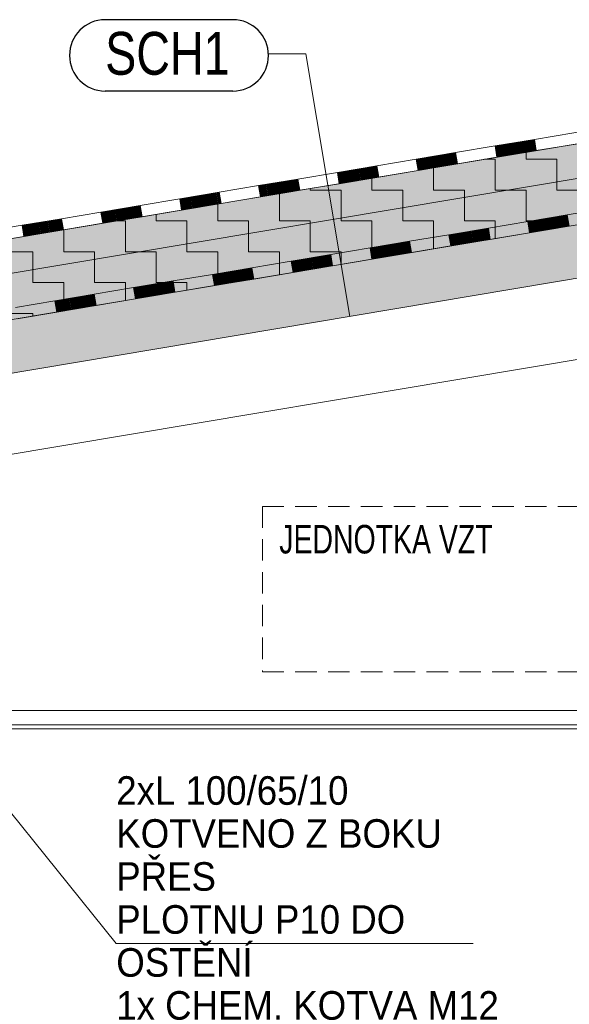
# Model space of a CAD drawing. Header units: millimetres. Extents: x 29003 to 60673, y -60985 to 17010.
# Tile 24 of 128: x 35918 to 37843, y -33525 to -30075. Entities that reach past the tile are written whole.
import ezdxf

# ---------------------------------------------------------------- set-up
doc = ezdxf.new("R2010")
doc.units = ezdxf.units.MM
doc.linetypes.add('JIS_02_1.2', pattern=[115, 75, -40])
for name, color, linetype, lineweight in [('XR$1$ŘEZY_1', 7, 'Continuous', 25), ('XR$2$ŘEZY - KOTY_ TEXTY_1', 7, 'Continuous', 25), ('XR$3$ŘEZY - FILING_1', 7, 'Continuous', 25)]:
    doc.layers.add(name, color=color, linetype=linetype, lineweight=lineweight)
doc.styles.add('ARIAL', font='ARIAL.TTF')
doc.styles.add('ARIALNARROW', font='ARIALN.TTF')
pattern_1 = [(0, (216, 216), (108, 108), [108, -108]), (90, (216, 216), (-108, 108), [108, -108])]

# ---------------------------------------------------------------- blocks, each defined once
blk = doc.blocks.new('VZOROVÁ ČÁRA_17')
at = {"layer": 'XR$1$ŘEZY_1', "color": 7, "linetype": 'Continuous', "lineweight": 13}
for p, q in [((37697.9, -30781.8), (37835.9, -30758.7)), ((37697.9, -30781.8), (37835.9, -30758.7)), ((37697.9, -30781.8), (37835.9, -30758.7)), ((37697.9, -30781.8), (37835.9, -30758.7)), ((37697.9, -30781.8), (37835.9, -30758.7)), ((37714.4, -30779), (37721, -30818.5)), ((37717.2, -30778.6), (37723.8, -30818)), ((37719.9, -30778.1), (37726.6, -30817.6)), ((37722.7, -30777.7), (37729.3, -30817.1)), ((37725.5, -30777.2), (37732.1, -30816.6)), ((37728.2, -30776.7), (37734.8, -30816.2)), ((37731, -30776.3), (37737.6, -30815.7)), ((37733.8, -30775.8), (37740.4, -30815.2)), ((37736.5, -30775.3), (37743.1, -30814.8)), ((37739.3, -30774.9), (37745.9, -30814.3)), ((37742, -30774.4), (37748.7, -30813.9)), ((37744.8, -30773.9), (37751.4, -30813.4)), ((37747.6, -30773.5), (37754.2, -30812.9)), ((37750.3, -30773), (37756.9, -30812.5)), ((37753.1, -30772.6), (37759.7, -30812)), ((37755.8, -30772.1), (37762.5, -30811.5)), ((37758.6, -30771.6), (37765.2, -30811.1)), ((37761.4, -30771.2), (37768, -30810.6)), ((37764.1, -30770.7), (37770.7, -30810.2)), ((37766.9, -30770.2), (37773.5, -30809.7)), ((37769.7, -30769.8), (37776.3, -30809.2)), ((37772.4, -30769.3), (37779, -30808.8)), ((37775.2, -30768.9), (37781.8, -30808.3)), ((37777.9, -30768.4), (37784.6, -30807.8)), ((37780.7, -30767.9), (37787.3, -30807.4)), ((37783.5, -30767.5), (37790.1, -30806.9)), ((37786.2, -30767), (37792.8, -30806.4)), ((37789, -30766.5), (37795.6, -30806)), ((37791.7, -30766.1), (37798.4, -30805.5)), ((37794.5, -30765.6), (37801.1, -30805.1)), ((37797.3, -30765.1), (37803.9, -30804.6)), ((37800, -30764.7), (37806.6, -30804.1)), ((37802.8, -30764.2), (37809.4, -30803.7)), ((37805.5, -30763.8), (37812.2, -30803.2)), ((37808.3, -30763.3), (37814.9, -30802.7)), ((37811.1, -30762.8), (37817.7, -30802.3)), ((37813.8, -30762.4), (37820.5, -30801.8)), ((37816.6, -30761.9), (37823.2, -30801.3)), ((37819.4, -30761.4), (37826, -30800.9)), ((37822.1, -30761), (37828.7, -30800.4)), ((37824.9, -30760.5), (37831.5, -30800)), ((37827.6, -30760), (37834.3, -30799.5)), ((37830.4, -30759.6), (37837, -30799)), ((37833.2, -30759.1), (37839.8, -30798.6)), ((37835.9, -30758.7), (37842.5, -30798.1)), ((37842.5, -30798.1), (37980.6, -30774.9)), ((37421.7, -30828.2), (37559.8, -30805)), ((37421.7, -30828.2), (37559.8, -30805)), ((37421.7, -30828.2), (37559.8, -30805)), ((37421.7, -30828.2), (37559.8, -30805)), ((37421.7, -30828.2), (37559.8, -30805)), ((37507.3, -30813.8), (37513.9, -30853.2)), ((37510.1, -30813.3), (37516.7, -30852.8)), ((37512.8, -30812.9), (37519.5, -30852.3)), ((37515.6, -30812.4), (37522.2, -30851.9)), ((37518.4, -30811.9), (37525, -30851.4)), ((37521.1, -30811.5), (37527.7, -30850.9)), ((37523.9, -30811), (37530.5, -30850.5)), ((37526.6, -30810.5), (37533.3, -30850)), ((37529.4, -30810.1), (37536, -30849.5)), ((37532.2, -30809.6), (37538.8, -30849.1)), ((37534.9, -30809.2), (37541.6, -30848.6)), ((37537.7, -30808.7), (37544.3, -30848.1)), ((37540.5, -30808.2), (37547.1, -30847.7)), ((37543.2, -30807.8), (37549.8, -30847.2)), ((37546, -30807.3), (37552.6, -30846.8)), ((37548.7, -30806.8), (37555.4, -30846.3)), ((37551.5, -30806.4), (37558.1, -30845.8)), ((37554.3, -30805.9), (37560.9, -30845.4)), ((37557, -30805.5), (37563.6, -30844.9)), ((37559.8, -30805), (37566.4, -30844.4)), ((37697.9, -30781.8), (37704.5, -30821.3)), ((37700.6, -30781.4), (37707.2, -30820.8)), ((37703.4, -30780.9), (37710, -30820.3)), ((37704.5, -30821.3), (37842.5, -30798.1)), ((37706.1, -30780.4), (37712.8, -30819.9)), ((37708.9, -30780), (37715.5, -30819.4)), ((37711.7, -30779.5), (37718.3, -30819)), ((37421.7, -30828.2), (37428.3, -30867.6)), ((37424.5, -30827.7), (37431.1, -30867.1)), ((37427.2, -30827.2), (37433.9, -30866.7)), ((37428.3, -30867.6), (37566.4, -30844.4)), ((37430, -30826.8), (37436.6, -30866.2)), ((37432.8, -30826.3), (37439.4, -30865.8)), ((37435.5, -30825.8), (37442.1, -30865.3)), ((37438.3, -30825.4), (37444.9, -30864.8)), ((37441, -30824.9), (37447.7, -30864.4)), ((37443.8, -30824.4), (37450.4, -30863.9)), ((37446.6, -30824), (37453.2, -30863.4)), ((37449.3, -30823.5), (37455.9, -30863)), ((37452.1, -30823.1), (37458.7, -30862.5)), ((37454.9, -30822.6), (37461.5, -30862)), ((37457.6, -30822.1), (37464.2, -30861.6)), ((37460.4, -30821.7), (37467, -30861.1)), ((37463.1, -30821.2), (37469.8, -30860.7)), ((37465.9, -30820.7), (37472.5, -30860.2)), ((37468.7, -30820.3), (37475.3, -30859.7)), ((37471.4, -30819.8), (37478, -30859.3)), ((37474.2, -30819.4), (37480.8, -30858.8)), ((37476.9, -30818.9), (37483.6, -30858.3)), ((37479.7, -30818.4), (37486.3, -30857.9)), ((37482.5, -30818), (37489.1, -30857.4)), ((37485.2, -30817.5), (37491.8, -30856.9)), ((37488, -30817), (37494.6, -30856.5)), ((37490.8, -30816.6), (37497.4, -30856)), ((37493.5, -30816.1), (37500.1, -30855.6)), ((37496.3, -30815.6), (37502.9, -30855.1)), ((37499, -30815.2), (37505.7, -30854.6)), ((37501.8, -30814.7), (37508.4, -30854.2)), ((37504.6, -30814.3), (37511.2, -30853.7)), ((37566.4, -30844.4), (37704.5, -30821.3)), ((37145.6, -30874.5), (37283.6, -30851.3)), ((37145.6, -30874.5), (37283.6, -30851.3)), ((37145.6, -30874.5), (37283.6, -30851.3)), ((37145.6, -30874.5), (37283.6, -30851.3)), ((37145.6, -30874.5), (37283.6, -30851.3)), ((37145.6, -30874.5), (37152.2, -30913.9)), ((37148.3, -30874), (37155, -30913.5)), ((37151.1, -30873.6), (37157.7, -30913)), ((37153.9, -30873.1), (37160.5, -30912.5)), ((37156.6, -30872.6), (37163.2, -30912.1)), ((37159.4, -30872.2), (37166, -30911.6)), ((37162.1, -30871.7), (37168.8, -30911.2)), ((37164.9, -30871.2), (37171.5, -30910.7)), ((37167.7, -30870.8), (37174.3, -30910.2)), ((37170.4, -30870.3), (37177, -30909.8)), ((37173.2, -30869.9), (37179.8, -30909.3)), ((37176, -30869.4), (37182.6, -30908.8)), ((37178.7, -30868.9), (37185.3, -30908.4)), ((37181.5, -30868.5), (37188.1, -30907.9)), ((37184.2, -30868), (37190.9, -30907.5)), ((37187, -30867.5), (37193.6, -30907)), ((37189.8, -30867.1), (37196.4, -30906.5)), ((37192.5, -30866.6), (37199.1, -30906.1)), ((37195.3, -30866.1), (37201.9, -30905.6)), ((37198, -30865.7), (37204.7, -30905.1)), ((37200.8, -30865.2), (37207.4, -30904.7)), ((37203.6, -30864.8), (37210.2, -30904.2)), ((37206.3, -30864.3), (37212.9, -30903.7)), ((37209.1, -30863.8), (37215.7, -30903.3)), ((37211.8, -30863.4), (37218.5, -30902.8)), ((37214.6, -30862.9), (37221.2, -30902.4)), ((37217.4, -30862.4), (37224, -30901.9)), ((37220.1, -30862), (37226.8, -30901.4)), ((37222.9, -30861.5), (37229.5, -30901)), ((37225.7, -30861.1), (37232.3, -30900.5)), ((37228.4, -30860.6), (37235, -30900)), ((37231.2, -30860.1), (37237.8, -30899.6)), ((37233.9, -30859.7), (37240.6, -30899.1)), ((37236.7, -30859.2), (37243.3, -30898.6)), ((37239.5, -30858.7), (37246.1, -30898.2)), ((37242.2, -30858.3), (37248.8, -30897.7)), ((37245, -30857.8), (37251.6, -30897.3)), ((37247.7, -30857.3), (37254.4, -30896.8)), ((37250.5, -30856.9), (37257.1, -30896.3)), ((37253.3, -30856.4), (37259.9, -30895.9)), ((37256, -30856), (37262.6, -30895.4)), ((37258.8, -30855.5), (37265.4, -30894.9)), ((37261.6, -30855), (37268.2, -30894.5)), ((37264.3, -30854.6), (37270.9, -30894)), ((37267.1, -30854.1), (37273.7, -30893.6)), ((37269.8, -30853.6), (37276.5, -30893.1)), ((37272.6, -30853.2), (37279.2, -30892.6)), ((37275.4, -30852.7), (37282, -30892.2)), ((37278.1, -30852.2), (37284.7, -30891.7)), ((37280.9, -30851.8), (37287.5, -30891.2)), ((37283.6, -30851.3), (37290.3, -30890.8)), ((37290.3, -30890.8), (37428.3, -30867.6)), ((36869.4, -30920.8), (37007.5, -30897.7)), ((36869.4, -30920.8), (37007.5, -30897.7)), ((36869.4, -30920.8), (37007.5, -30897.7)), ((36869.4, -30920.8), (37007.5, -30897.7)), ((36869.4, -30920.8), (37007.5, -30897.7)), ((36891.5, -30917.1), (36898.1, -30956.6)), ((36894.3, -30916.7), (36900.9, -30956.1)), ((36897, -30916.2), (36903.7, -30955.6)), ((36899.8, -30915.7), (36906.4, -30955.2)), ((36902.6, -30915.3), (36909.2, -30954.7)), ((36905.3, -30914.8), (36912, -30954.2)), ((36908.1, -30914.3), (36914.7, -30953.8)), ((36910.9, -30913.9), (36917.5, -30953.3)), ((36913.6, -30913.4), (36920.2, -30952.9)), ((36916.4, -30912.9), (36923, -30952.4)), ((36919.1, -30912.5), (36925.8, -30951.9)), ((36921.9, -30912), (36928.5, -30951.5)), ((36924.7, -30911.6), (36931.3, -30951)), ((36927.4, -30911.1), (36934, -30950.5)), ((36930.2, -30910.6), (36936.8, -30950.1)), ((36932.9, -30910.2), (36939.6, -30949.6)), ((36935.7, -30909.7), (36942.3, -30949.1)), ((36938.5, -30909.2), (36945.1, -30948.7)), ((36941.2, -30908.8), (36947.9, -30948.2)), ((36944, -30908.3), (36950.6, -30947.8)), ((36946.8, -30907.8), (36953.4, -30947.3)), ((36949.5, -30907.4), (36956.1, -30946.8)), ((36952.3, -30906.9), (36958.9, -30946.4)), ((36955, -30906.5), (36961.7, -30945.9)), ((36957.8, -30906), (36964.4, -30945.4)), ((36960.6, -30905.5), (36967.2, -30945)), ((36963.3, -30905.1), (36969.9, -30944.5)), ((36966.1, -30904.6), (36972.7, -30944.1)), ((36968.8, -30904.1), (36975.5, -30943.6)), ((36971.6, -30903.7), (36978.2, -30943.1)), ((36974.4, -30903.2), (36981, -30942.7)), ((36977.1, -30902.8), (36983.7, -30942.2)), ((36979.9, -30902.3), (36986.5, -30941.7)), ((36982.7, -30901.8), (36989.3, -30941.3)), ((36985.4, -30901.4), (36992, -30940.8)), ((36988.2, -30900.9), (36994.8, -30940.3)), ((36990.9, -30900.4), (36997.6, -30939.9)), ((36993.7, -30900), (37000.3, -30939.4)), ((36996.5, -30899.5), (37003.1, -30939)), ((36999.2, -30899), (37005.8, -30938.5)), ((37002, -30898.6), (37008.6, -30938)), ((37004.7, -30898.1), (37011.4, -30937.6)), ((37007.5, -30897.7), (37014.1, -30937.1)), ((37014.1, -30937.1), (37152.2, -30913.9)), ((37152.2, -30913.9), (37290.3, -30890.8)), ((36593.3, -30967.2), (36731.4, -30944)), ((36593.3, -30967.2), (36731.4, -30944)), ((36593.3, -30967.2), (36731.4, -30944)), ((36593.3, -30967.2), (36731.4, -30944)), ((36593.3, -30967.2), (36731.4, -30944)), ((36684.4, -30951.9), (36691, -30991.3)), ((36687.2, -30951.4), (36693.8, -30990.8)), ((36689.9, -30950.9), (36696.6, -30990.4)), ((36692.7, -30950.5), (36699.3, -30989.9)), ((36695.5, -30950), (36702.1, -30989.5)), ((36698.2, -30949.5), (36704.8, -30989)), ((36701, -30949.1), (36707.6, -30988.5)), ((36703.8, -30948.6), (36710.4, -30988.1)), ((36706.5, -30948.2), (36713.1, -30987.6)), ((36709.3, -30947.7), (36715.9, -30987.1)), ((36712, -30947.2), (36718.7, -30986.7)), ((36714.8, -30946.8), (36721.4, -30986.2)), ((36717.6, -30946.3), (36724.2, -30985.8)), ((36720.3, -30945.8), (36726.9, -30985.3)), ((36723.1, -30945.4), (36729.7, -30984.8)), ((36725.8, -30944.9), (36732.5, -30984.4)), ((36728.6, -30944.4), (36735.2, -30983.9)), ((36731.4, -30944), (36738, -30983.4)), ((36869.4, -30920.8), (36876.1, -30960.3)), ((36872.2, -30920.4), (36878.8, -30959.8)), ((36875, -30919.9), (36881.6, -30959.3)), ((36876.1, -30960.3), (37014.1, -30937.1)), ((36877.7, -30919.4), (36884.3, -30958.9)), ((36880.5, -30919), (36887.1, -30958.4)), ((36883.2, -30918.5), (36889.9, -30958)), ((36886, -30918), (36892.6, -30957.5)), ((36888.8, -30917.6), (36895.4, -30957)), ((36593.3, -30967.2), (36599.9, -31006.6)), ((36596.1, -30966.7), (36602.7, -31006.1)), ((36598.8, -30966.2), (36605.4, -31005.7)), ((36599.9, -31006.6), (36738, -30983.4)), ((36601.6, -30965.8), (36608.2, -31005.2)), ((36604.3, -30965.3), (36611, -31004.7)), ((36607.1, -30964.8), (36613.7, -31004.3)), ((36609.9, -30964.4), (36616.5, -31003.8)), ((36612.6, -30963.9), (36619.2, -31003.4)), ((36615.4, -30963.4), (36622, -31002.9)), ((36618.1, -30963), (36624.8, -31002.4)), ((36620.9, -30962.5), (36627.5, -31002)), ((36623.7, -30962.1), (36630.3, -31001.5)), ((36626.4, -30961.6), (36633.1, -31001)), ((36629.2, -30961.1), (36635.8, -31000.6)), ((36632, -30960.7), (36638.6, -31000.1)), ((36634.7, -30960.2), (36641.3, -30999.7)), ((36637.5, -30959.7), (36644.1, -30999.2)), ((36640.2, -30959.3), (36646.9, -30998.7)), ((36643, -30958.8), (36649.6, -30998.3)), ((36645.8, -30958.3), (36652.4, -30997.8)), ((36648.5, -30957.9), (36655.1, -30997.3)), ((36651.3, -30957.4), (36657.9, -30996.9)), ((36654, -30957), (36660.7, -30996.4)), ((36656.8, -30956.5), (36663.4, -30995.9)), ((36659.6, -30956), (36666.2, -30995.5)), ((36662.3, -30955.6), (36668.9, -30995)), ((36665.1, -30955.1), (36671.7, -30994.6)), ((36667.9, -30954.6), (36674.5, -30994.1)), ((36670.6, -30954.2), (36677.2, -30993.6)), ((36673.4, -30953.7), (36680, -30993.2)), ((36676.1, -30953.3), (36682.8, -30992.7)), ((36678.9, -30952.8), (36685.5, -30992.2)), ((36681.7, -30952.3), (36688.3, -30991.8)), ((36738, -30983.4), (36876.1, -30960.3)), ((36317.2, -31013.5), (36455.2, -30990.3)), ((36317.2, -31013.5), (36455.2, -30990.3)), ((36317.2, -31013.5), (36455.2, -30990.3)), ((36317.2, -31013.5), (36455.2, -30990.3)), ((36317.2, -31013.5), (36455.2, -30990.3)), ((36317.2, -31013.5), (36323.8, -31052.9)), ((36319.9, -31013), (36326.5, -31052.5)), ((36322.7, -31012.6), (36329.3, -31052)), ((36325.4, -31012.1), (36332.1, -31051.5)), ((36328.2, -31011.6), (36334.8, -31051.1)), ((36331, -31011.2), (36337.6, -31050.6)), ((36333.7, -31010.7), (36340.3, -31050.2)), ((36336.5, -31010.2), (36343.1, -31049.7)), ((36339.2, -31009.8), (36345.9, -31049.2)), ((36342, -31009.3), (36348.6, -31048.8)), ((36344.8, -31008.9), (36351.4, -31048.3)), ((36347.5, -31008.4), (36354.1, -31047.8)), ((36350.3, -31007.9), (36356.9, -31047.4)), ((36353.1, -31007.5), (36359.7, -31046.9)), ((36355.8, -31007), (36362.4, -31046.4)), ((36358.6, -31006.5), (36365.2, -31046)), ((36361.3, -31006.1), (36368, -31045.5)), ((36364.1, -31005.6), (36370.7, -31045.1)), ((36366.9, -31005.1), (36373.5, -31044.6)), ((36369.6, -31004.7), (36376.2, -31044.1)), ((36372.4, -31004.2), (36379, -31043.7)), ((36375.1, -31003.8), (36381.8, -31043.2)), ((36377.9, -31003.3), (36384.5, -31042.7)), ((36380.7, -31002.8), (36387.3, -31042.3)), ((36383.4, -31002.4), (36390, -31041.8)), ((36386.2, -31001.9), (36392.8, -31041.4)), ((36389, -31001.4), (36395.6, -31040.9)), ((36391.7, -31001), (36398.3, -31040.4)), ((36394.5, -31000.5), (36401.1, -31040)), ((36397.2, -31000), (36403.9, -31039.5)), ((36400, -30999.6), (36406.6, -31039)), ((36402.8, -30999.1), (36409.4, -31038.6)), ((36405.5, -30998.7), (36412.1, -31038.1)), ((36408.3, -30998.2), (36414.9, -31037.6)), ((36411, -30997.7), (36417.7, -31037.2)), ((36413.8, -30997.3), (36420.4, -31036.7)), ((36416.6, -30996.8), (36423.2, -31036.3)), ((36419.3, -30996.3), (36425.9, -31035.8)), ((36422.1, -30995.9), (36428.7, -31035.3)), ((36424.8, -30995.4), (36431.5, -31034.9)), ((36427.6, -30995), (36434.2, -31034.4)), ((36430.4, -30994.5), (36437, -31033.9)), ((36433.1, -30994), (36439.8, -31033.5)), ((36435.9, -30993.6), (36442.5, -31033)), ((36438.7, -30993.1), (36445.3, -31032.5)), ((36441.4, -30992.6), (36448, -31032.1)), ((36444.2, -30992.2), (36450.8, -31031.6)), ((36446.9, -30991.7), (36453.6, -31031.2)), ((36449.7, -30991.2), (36456.3, -31030.7)), ((36452.5, -30990.8), (36459.1, -31030.2)), ((36455.2, -30990.3), (36461.8, -31029.8)), ((36461.8, -31029.8), (36599.9, -31006.6)), ((36041, -31059.8), (36179.1, -31036.7)), ((36041, -31059.8), (36179.1, -31036.7)), ((36041, -31059.8), (36179.1, -31036.7)), ((36041, -31059.8), (36179.1, -31036.7)), ((36041, -31059.8), (36179.1, -31036.7)), ((36068.6, -31055.2), (36075.2, -31094.6)), ((36071.4, -31054.7), (36078, -31094.2)), ((36074.2, -31054.3), (36080.8, -31093.7)), ((36076.9, -31053.8), (36083.5, -31093.2)), ((36079.7, -31053.3), (36086.3, -31092.8)), ((36082.4, -31052.9), (36089.1, -31092.3)), ((36085.2, -31052.4), (36091.8, -31091.9)), ((36088, -31051.9), (36094.6, -31091.4)), ((36090.7, -31051.5), (36097.3, -31090.9)), ((36093.5, -31051), (36100.1, -31090.5)), ((36096.2, -31050.6), (36102.9, -31090)), ((36099, -31050.1), (36105.6, -31089.5)), ((36101.8, -31049.6), (36108.4, -31089.1)), ((36104.5, -31049.2), (36111.1, -31088.6)), ((36107.3, -31048.7), (36113.9, -31088.1)), ((36110, -31048.2), (36116.7, -31087.7)), ((36112.8, -31047.8), (36119.4, -31087.2)), ((36115.6, -31047.3), (36122.2, -31086.8)), ((36118.3, -31046.8), (36125, -31086.3)), ((36121.1, -31046.4), (36127.7, -31085.8)), ((36123.9, -31045.9), (36130.5, -31085.4)), ((36126.6, -31045.5), (36133.2, -31084.9)), ((36129.4, -31045), (36136, -31084.4)), ((36132.1, -31044.5), (36138.8, -31084)), ((36134.9, -31044.1), (36141.5, -31083.5)), ((36137.7, -31043.6), (36144.3, -31083)), ((36140.4, -31043.1), (36147, -31082.6)), ((36143.2, -31042.7), (36149.8, -31082.1)), ((36145.9, -31042.2), (36152.6, -31081.7)), ((36148.7, -31041.7), (36155.3, -31081.2)), ((36151.5, -31041.3), (36158.1, -31080.7)), ((36154.2, -31040.8), (36160.9, -31080.3)), ((36157, -31040.4), (36163.6, -31079.8)), ((36159.8, -31039.9), (36166.4, -31079.3)), ((36162.5, -31039.4), (36169.1, -31078.9)), ((36165.3, -31039), (36171.9, -31078.4)), ((36168, -31038.5), (36174.7, -31078)), ((36170.8, -31038), (36177.4, -31077.5)), ((36173.6, -31037.6), (36180.2, -31077)), ((36176.3, -31037.1), (36182.9, -31076.6)), ((36179.1, -31036.7), (36185.7, -31076.1)), ((36185.7, -31076.1), (36323.8, -31052.9)), ((36323.8, -31052.9), (36461.8, -31029.8)), ((36041, -31059.8), (36047.6, -31099.3)), ((36043.8, -31059.4), (36050.4, -31098.8)), ((36046.5, -31058.9), (36053.2, -31098.3)), ((36047.6, -31099.3), (36185.7, -31076.1)), ((36049.3, -31058.4), (36055.9, -31097.9)), ((36052.1, -31058), (36058.7, -31097.4)), ((36054.8, -31057.5), (36061.4, -31096.9)), ((36057.6, -31057), (36064.2, -31096.5)), ((36060.3, -31056.6), (36067, -31096)), ((36063.1, -31056.1), (36069.7, -31095.6)), ((36065.9, -31055.6), (36072.5, -31095.1)), ((35909.6, -31122.4), (36047.6, -31099.3))]:
    blk.add_line(p, q, dxfattribs=at)
for points in [[(37835.9, -30758.7), (37974, -30735.5), (38112.1, -30712.3)], [(37835.9, -30758.7), (37974, -30735.5), (38112.1, -30712.3)], [(37559.8, -30805), (37697.9, -30781.8), (37835.9, -30758.7)], [(37559.8, -30805), (37697.9, -30781.8), (37835.9, -30758.7)], [(37283.6, -30851.3), (37421.7, -30828.2), (37559.8, -30805)], [(37283.6, -30851.3), (37421.7, -30828.2), (37559.8, -30805)], [(37007.5, -30897.7), (37145.6, -30874.5), (37283.6, -30851.3)], [(37007.5, -30897.7), (37145.6, -30874.5), (37283.6, -30851.3)], [(36731.4, -30944), (36869.4, -30920.8), (37007.5, -30897.7)], [(36731.4, -30944), (36869.4, -30920.8), (37007.5, -30897.7)], [(36455.2, -30990.3), (36593.3, -30967.2), (36731.4, -30944)], [(36455.2, -30990.3), (36593.3, -30967.2), (36731.4, -30944)], [(36179.1, -31036.7), (36317.2, -31013.5), (36455.2, -30990.3)], [(36179.1, -31036.7), (36317.2, -31013.5), (36455.2, -30990.3)], [(35902.9, -31083), (36041, -31059.8), (36179.1, -31036.7)], [(35902.9, -31083), (36041, -31059.8), (36179.1, -31036.7)]]:
    blk.add_lwpolyline(points, dxfattribs=at)
blk = doc.blocks.new('VZOROVÁ ČÁRA_20')
at = {"layer": 'XR$1$ŘEZY_1', "color": 7, "linetype": 'Continuous', "lineweight": 13}
for p, q in [((37583.3, -30517.1), (37721.3, -30494)), ((37583.3, -30517.1), (37721.3, -30494)), ((37583.3, -30517.1), (37721.3, -30494)), ((37583.3, -30517.1), (37721.3, -30494)), ((37583.3, -30517.1), (37721.3, -30494)), ((37666.1, -30503.2), (37672.7, -30542.7)), ((37668.9, -30502.8), (37675.5, -30542.2)), ((37671.6, -30502.3), (37678.2, -30541.8)), ((37674.4, -30501.8), (37681, -30541.3)), ((37677.1, -30501.4), (37683.8, -30540.8)), ((37679.9, -30500.9), (37686.5, -30540.4)), ((37682.7, -30500.5), (37689.3, -30539.9)), ((37685.4, -30500), (37692, -30539.4)), ((37688.2, -30499.5), (37694.8, -30539)), ((37690.9, -30499.1), (37697.6, -30538.5)), ((37693.7, -30498.6), (37700.3, -30538.1)), ((37696.5, -30498.1), (37703.1, -30537.6)), ((37699.2, -30497.7), (37705.9, -30537.1)), ((37702, -30497.2), (37708.6, -30536.7)), ((37704.8, -30496.8), (37711.4, -30536.2)), ((37707.5, -30496.3), (37714.1, -30535.7)), ((37710.3, -30495.8), (37716.9, -30535.3)), ((37713, -30495.4), (37719.7, -30534.8)), ((37715.8, -30494.9), (37722.4, -30534.3)), ((37718.6, -30494.4), (37725.2, -30533.9)), ((37721.3, -30494), (37727.9, -30533.4)), ((37583.3, -30517.1), (37589.9, -30556.6)), ((37586, -30516.7), (37592.6, -30556.1)), ((37588.8, -30516.2), (37595.4, -30555.7)), ((37589.9, -30556.6), (37727.9, -30533.4)), ((37591.5, -30515.7), (37598.2, -30555.2)), ((37594.3, -30515.3), (37600.9, -30554.7)), ((37597.1, -30514.8), (37603.7, -30554.3)), ((37599.8, -30514.4), (37606.4, -30553.8)), ((37602.6, -30513.9), (37609.2, -30553.3)), ((37605.3, -30513.4), (37612, -30552.9)), ((37608.1, -30513), (37614.7, -30552.4)), ((37610.9, -30512.5), (37617.5, -30552)), ((37613.6, -30512), (37620.2, -30551.5)), ((37616.4, -30511.6), (37623, -30551)), ((37619.2, -30511.1), (37625.8, -30550.6)), ((37621.9, -30510.7), (37628.5, -30550.1)), ((37624.7, -30510.2), (37631.3, -30549.6)), ((37627.4, -30509.7), (37634.1, -30549.2)), ((37630.2, -30509.3), (37636.8, -30548.7)), ((37633, -30508.8), (37639.6, -30548.2)), ((37635.7, -30508.3), (37642.3, -30547.8)), ((37638.5, -30507.9), (37645.1, -30547.3)), ((37641.2, -30507.4), (37647.9, -30546.9)), ((37644, -30506.9), (37650.6, -30546.4)), ((37646.8, -30506.5), (37653.4, -30545.9)), ((37649.5, -30506), (37656.1, -30545.5)), ((37652.3, -30505.6), (37658.9, -30545)), ((37655, -30505.1), (37661.7, -30544.5)), ((37657.8, -30504.6), (37664.4, -30544.1)), ((37660.6, -30504.2), (37667.2, -30543.6)), ((37663.3, -30503.7), (37670, -30543.2)), ((37727.9, -30533.4), (37866, -30510.3)), ((37307.1, -30563.5), (37445.2, -30540.3)), ((37307.1, -30563.5), (37445.2, -30540.3)), ((37307.1, -30563.5), (37445.2, -30540.3)), ((37307.1, -30563.5), (37445.2, -30540.3)), ((37307.1, -30563.5), (37445.2, -30540.3)), ((37307.1, -30563.5), (37313.7, -30602.9)), ((37309.9, -30563), (37316.5, -30602.5)), ((37312.6, -30562.5), (37319.3, -30602)), ((37315.4, -30562.1), (37322, -30601.5)), ((37318.2, -30561.6), (37324.8, -30601.1)), ((37320.9, -30561.2), (37327.5, -30600.6)), ((37323.7, -30560.7), (37330.3, -30600.1)), ((37326.4, -30560.2), (37333.1, -30599.7)), ((37329.2, -30559.8), (37335.8, -30599.2)), ((37332, -30559.3), (37338.6, -30598.7)), ((37334.7, -30558.8), (37341.3, -30598.3)), ((37337.5, -30558.4), (37344.1, -30597.8)), ((37340.2, -30557.9), (37346.9, -30597.4)), ((37343, -30557.4), (37349.6, -30596.9)), ((37345.8, -30557), (37352.4, -30596.4)), ((37348.5, -30556.5), (37355.2, -30596)), ((37351.3, -30556.1), (37357.9, -30595.5)), ((37354.1, -30555.6), (37360.7, -30595)), ((37356.8, -30555.1), (37363.4, -30594.6)), ((37359.6, -30554.7), (37366.2, -30594.1)), ((37362.3, -30554.2), (37369, -30593.7)), ((37365.1, -30553.7), (37371.7, -30593.2)), ((37367.9, -30553.3), (37374.5, -30592.7)), ((37370.6, -30552.8), (37377.2, -30592.3)), ((37373.4, -30552.4), (37380, -30591.8)), ((37376.1, -30551.9), (37382.8, -30591.3)), ((37378.9, -30551.4), (37385.5, -30590.9)), ((37381.7, -30551), (37388.3, -30590.4)), ((37384.4, -30550.5), (37391.1, -30589.9)), ((37387.2, -30550), (37393.8, -30589.5)), ((37390, -30549.6), (37396.6, -30589)), ((37392.7, -30549.1), (37399.3, -30588.6)), ((37395.5, -30548.6), (37402.1, -30588.1)), ((37398.2, -30548.2), (37404.9, -30587.6)), ((37401, -30547.7), (37407.6, -30587.2)), ((37403.8, -30547.3), (37410.4, -30586.7)), ((37406.5, -30546.8), (37413.1, -30586.2)), ((37409.3, -30546.3), (37415.9, -30585.8)), ((37412, -30545.9), (37418.7, -30585.3)), ((37414.8, -30545.4), (37421.4, -30584.8)), ((37417.6, -30544.9), (37424.2, -30584.4)), ((37420.3, -30544.5), (37426.9, -30583.9)), ((37423.1, -30544), (37429.7, -30583.5)), ((37425.9, -30543.5), (37432.5, -30583)), ((37428.6, -30543.1), (37435.2, -30582.5)), ((37431.4, -30542.6), (37438, -30582.1)), ((37434.1, -30542.2), (37440.8, -30581.6)), ((37436.9, -30541.7), (37443.5, -30581.1)), ((37439.7, -30541.2), (37446.3, -30580.7)), ((37442.4, -30540.8), (37449, -30580.2)), ((37445.2, -30540.3), (37451.8, -30579.8)), ((37451.8, -30579.8), (37589.9, -30556.6)), ((37031, -30609.8), (37169, -30586.6)), ((37031, -30609.8), (37169, -30586.6)), ((37031, -30609.8), (37169, -30586.6)), ((37031, -30609.8), (37169, -30586.6)), ((37031, -30609.8), (37169, -30586.6)), ((37050.3, -30606.6), (37056.9, -30646)), ((37053.1, -30606.1), (37059.7, -30645.5)), ((37055.8, -30605.6), (37062.4, -30645.1)), ((37058.6, -30605.2), (37065.2, -30644.6)), ((37061.3, -30604.7), (37068, -30644.2)), ((37064.1, -30604.2), (37070.7, -30643.7)), ((37066.9, -30603.8), (37073.5, -30643.2)), ((37069.6, -30603.3), (37076.3, -30642.8)), ((37072.4, -30602.9), (37079, -30642.3)), ((37075.2, -30602.4), (37081.8, -30641.8)), ((37077.9, -30601.9), (37084.5, -30641.4)), ((37080.7, -30601.5), (37087.3, -30640.9)), ((37083.4, -30601), (37090.1, -30640.4)), ((37086.2, -30600.5), (37092.8, -30640)), ((37089, -30600.1), (37095.6, -30639.5)), ((37091.7, -30599.6), (37098.3, -30639.1)), ((37094.5, -30599.1), (37101.1, -30638.6)), ((37097.2, -30598.7), (37103.9, -30638.1)), ((37100, -30598.2), (37106.6, -30637.7)), ((37102.8, -30597.8), (37109.4, -30637.2)), ((37105.5, -30597.3), (37112.1, -30636.7)), ((37108.3, -30596.8), (37114.9, -30636.3)), ((37111.1, -30596.4), (37117.7, -30635.8)), ((37113.8, -30595.9), (37120.4, -30635.4)), ((37116.6, -30595.4), (37123.2, -30634.9)), ((37119.3, -30595), (37126, -30634.4)), ((37122.1, -30594.5), (37128.7, -30634)), ((37124.9, -30594), (37131.5, -30633.5)), ((37127.6, -30593.6), (37134.2, -30633)), ((37130.4, -30593.1), (37137, -30632.6)), ((37133.1, -30592.7), (37139.8, -30632.1)), ((37135.9, -30592.2), (37142.5, -30631.6)), ((37138.7, -30591.7), (37145.3, -30631.2)), ((37141.4, -30591.3), (37148, -30630.7)), ((37144.2, -30590.8), (37150.8, -30630.3)), ((37147, -30590.3), (37153.6, -30629.8)), ((37149.7, -30589.9), (37156.3, -30629.3)), ((37152.5, -30589.4), (37159.1, -30628.9)), ((37155.2, -30589), (37161.9, -30628.4)), ((37158, -30588.5), (37164.6, -30627.9)), ((37160.8, -30588), (37167.4, -30627.5)), ((37163.5, -30587.6), (37170.1, -30627)), ((37166.3, -30587.1), (37172.9, -30626.5)), ((37169, -30586.6), (37175.7, -30626.1)), ((37175.7, -30626.1), (37313.7, -30602.9)), ((37313.7, -30602.9), (37451.8, -30579.8)), ((36754.8, -30656.1), (36892.9, -30633)), ((36754.8, -30656.1), (36892.9, -30633)), ((36754.8, -30656.1), (36892.9, -30633)), ((36754.8, -30656.1), (36892.9, -30633)), ((36754.8, -30656.1), (36892.9, -30633)), ((36843.2, -30641.3), (36849.8, -30680.8)), ((36846, -30640.8), (36852.6, -30680.3)), ((36848.7, -30640.4), (36855.3, -30679.8)), ((36851.5, -30639.9), (36858.1, -30679.4)), ((36854.2, -30639.5), (36860.9, -30678.9)), ((36857, -30639), (36863.6, -30678.4)), ((36859.8, -30638.5), (36866.4, -30678)), ((36862.5, -30638.1), (36869.1, -30677.5)), ((36865.3, -30637.6), (36871.9, -30677.1)), ((36868, -30637.1), (36874.7, -30676.6)), ((36870.8, -30636.7), (36877.4, -30676.1)), ((36873.6, -30636.2), (36880.2, -30675.7)), ((36876.3, -30635.7), (36883, -30675.2)), ((36879.1, -30635.3), (36885.7, -30674.7)), ((36881.9, -30634.8), (36888.5, -30674.3)), ((36884.6, -30634.4), (36891.2, -30673.8)), ((36887.4, -30633.9), (36894, -30673.3)), ((36890.1, -30633.4), (36896.8, -30672.9)), ((36892.9, -30633), (36899.5, -30672.4)), ((37031, -30609.8), (37037.6, -30649.3)), ((37033.7, -30609.3), (37040.4, -30648.8)), ((37036.5, -30608.9), (37043.1, -30648.3)), ((37037.6, -30649.3), (37175.7, -30626.1)), ((37039.3, -30608.4), (37045.9, -30647.9)), ((37042, -30607.9), (37048.6, -30647.4)), ((37044.8, -30607.5), (37051.4, -30646.9)), ((37047.5, -30607), (37054.2, -30646.5)), ((36754.8, -30656.1), (36761.5, -30695.6)), ((36757.6, -30655.7), (36764.2, -30695.1)), ((36760.4, -30655.2), (36767, -30694.7)), ((36761.5, -30695.6), (36899.5, -30672.4)), ((36763.1, -30654.7), (36769.7, -30694.2)), ((36765.9, -30654.3), (36772.5, -30693.7)), ((36768.6, -30653.8), (36775.3, -30693.3)), ((36771.4, -30653.4), (36778, -30692.8)), ((36774.2, -30652.9), (36780.8, -30692.3)), ((36776.9, -30652.4), (36783.5, -30691.9)), ((36779.7, -30652), (36786.3, -30691.4)), ((36782.4, -30651.5), (36789.1, -30691)), ((36785.2, -30651), (36791.8, -30690.5)), ((36788, -30650.6), (36794.6, -30690)), ((36790.7, -30650.1), (36797.3, -30689.6)), ((36793.5, -30649.6), (36800.1, -30689.1)), ((36796.3, -30649.2), (36802.9, -30688.6)), ((36799, -30648.7), (36805.6, -30688.2)), ((36801.8, -30648.3), (36808.4, -30687.7)), ((36804.5, -30647.8), (36811.2, -30687.2)), ((36807.3, -30647.3), (36813.9, -30686.8)), ((36810.1, -30646.9), (36816.7, -30686.3)), ((36812.8, -30646.4), (36819.4, -30685.9)), ((36815.6, -30645.9), (36822.2, -30685.4)), ((36818.3, -30645.5), (36825, -30684.9)), ((36821.1, -30645), (36827.7, -30684.5)), ((36823.9, -30644.6), (36830.5, -30684)), ((36826.6, -30644.1), (36833.2, -30683.5)), ((36829.4, -30643.6), (36836, -30683.1)), ((36832.2, -30643.2), (36838.8, -30682.6)), ((36834.9, -30642.7), (36841.5, -30682.1)), ((36837.7, -30642.2), (36844.3, -30681.7)), ((36840.4, -30641.8), (36847.1, -30681.2)), ((36899.5, -30672.4), (37037.6, -30649.3)), ((36478.7, -30702.5), (36616.8, -30679.3)), ((36478.7, -30702.5), (36616.8, -30679.3)), ((36478.7, -30702.5), (36616.8, -30679.3)), ((36478.7, -30702.5), (36616.8, -30679.3)), ((36478.7, -30702.5), (36616.8, -30679.3)), ((36478.7, -30702.5), (36485.3, -30741.9)), ((36481.5, -30702), (36488.1, -30741.5)), ((36484.2, -30701.5), (36490.8, -30741)), ((36487, -30701.1), (36493.6, -30740.5)), ((36489.7, -30700.6), (36496.4, -30740.1)), ((36492.5, -30700.2), (36499.1, -30739.6)), ((36495.3, -30699.7), (36501.9, -30739.1)), ((36498, -30699.2), (36504.6, -30738.7)), ((36500.8, -30698.8), (36507.4, -30738.2)), ((36503.5, -30698.3), (36510.2, -30737.7)), ((36506.3, -30697.8), (36512.9, -30737.3)), ((36509.1, -30697.4), (36515.7, -30736.8)), ((36511.8, -30696.9), (36518.4, -30736.4)), ((36514.6, -30696.4), (36521.2, -30735.9)), ((36517.4, -30696), (36524, -30735.4)), ((36520.1, -30695.5), (36526.7, -30735)), ((36522.9, -30695.1), (36529.5, -30734.5)), ((36525.6, -30694.6), (36532.3, -30734)), ((36528.4, -30694.1), (36535, -30733.6)), ((36531.2, -30693.7), (36537.8, -30733.1)), ((36533.9, -30693.2), (36540.5, -30732.6)), ((36536.7, -30692.7), (36543.3, -30732.2)), ((36539.4, -30692.3), (36546.1, -30731.7)), ((36542.2, -30691.8), (36548.8, -30731.3)), ((36545, -30691.3), (36551.6, -30730.8)), ((36547.7, -30690.9), (36554.3, -30730.3)), ((36550.5, -30690.4), (36557.1, -30729.9)), ((36553.3, -30690), (36559.9, -30729.4)), ((36556, -30689.5), (36562.6, -30728.9)), ((36558.8, -30689), (36565.4, -30728.5)), ((36561.5, -30688.6), (36568.2, -30728)), ((36564.3, -30688.1), (36570.9, -30727.6)), ((36567.1, -30687.6), (36573.7, -30727.1)), ((36569.8, -30687.2), (36576.4, -30726.6)), ((36572.6, -30686.7), (36579.2, -30726.2)), ((36575.3, -30686.3), (36582, -30725.7)), ((36578.1, -30685.8), (36584.7, -30725.2)), ((36580.9, -30685.3), (36587.5, -30724.8)), ((36583.6, -30684.9), (36590.2, -30724.3)), ((36586.4, -30684.4), (36593, -30723.8)), ((36589.1, -30683.9), (36595.8, -30723.4)), ((36591.9, -30683.5), (36598.5, -30722.9)), ((36594.7, -30683), (36601.3, -30722.5)), ((36597.4, -30682.5), (36604.1, -30722)), ((36600.2, -30682.1), (36606.8, -30721.5)), ((36603, -30681.6), (36609.6, -30721.1)), ((36605.7, -30681.2), (36612.3, -30720.6)), ((36608.5, -30680.7), (36615.1, -30720.1)), ((36611.2, -30680.2), (36617.9, -30719.7)), ((36614, -30679.8), (36620.6, -30719.2)), ((36616.8, -30679.3), (36623.4, -30718.7)), ((36623.4, -30718.7), (36761.5, -30695.6)), ((36202.6, -30748.8), (36340.6, -30725.6)), ((36202.6, -30748.8), (36340.6, -30725.6)), ((36202.6, -30748.8), (36340.6, -30725.6)), ((36202.6, -30748.8), (36340.6, -30725.6)), ((36202.6, -30748.8), (36340.6, -30725.6)), ((36227.4, -30744.6), (36234, -30784.1)), ((36230.2, -30744.2), (36236.8, -30783.6)), ((36232.9, -30743.7), (36239.5, -30783.2)), ((36235.7, -30743.2), (36242.3, -30782.7)), ((36238.5, -30742.8), (36245.1, -30782.2)), ((36241.2, -30742.3), (36247.8, -30781.8)), ((36244, -30741.8), (36250.6, -30781.3)), ((36246.7, -30741.4), (36253.4, -30780.8)), ((36249.5, -30740.9), (36256.1, -30780.4)), ((36252.3, -30740.5), (36258.9, -30779.9)), ((36255, -30740), (36261.6, -30779.4)), ((36257.8, -30739.5), (36264.4, -30779)), ((36260.5, -30739.1), (36267.2, -30778.5)), ((36263.3, -30738.6), (36269.9, -30778.1)), ((36266.1, -30738.1), (36272.7, -30777.6)), ((36268.8, -30737.7), (36275.4, -30777.1)), ((36271.6, -30737.2), (36278.2, -30776.7)), ((36274.3, -30736.8), (36281, -30776.2)), ((36277.1, -30736.3), (36283.7, -30775.7)), ((36279.9, -30735.8), (36286.5, -30775.3)), ((36282.6, -30735.4), (36289.3, -30774.8)), ((36285.4, -30734.9), (36292, -30774.3)), ((36288.2, -30734.4), (36294.8, -30773.9)), ((36290.9, -30734), (36297.5, -30773.4)), ((36293.7, -30733.5), (36300.3, -30773)), ((36296.4, -30733), (36303.1, -30772.5)), ((36299.2, -30732.6), (36305.8, -30772)), ((36302, -30732.1), (36308.6, -30771.6)), ((36304.7, -30731.7), (36311.3, -30771.1)), ((36307.5, -30731.2), (36314.1, -30770.6)), ((36310.2, -30730.7), (36316.9, -30770.2)), ((36313, -30730.3), (36319.6, -30769.7)), ((36315.8, -30729.8), (36322.4, -30769.3)), ((36318.5, -30729.3), (36325.2, -30768.8)), ((36321.3, -30728.9), (36327.9, -30768.3)), ((36324.1, -30728.4), (36330.7, -30767.9)), ((36326.8, -30728), (36333.4, -30767.4)), ((36329.6, -30727.5), (36336.2, -30766.9)), ((36332.3, -30727), (36339, -30766.5)), ((36335.1, -30726.6), (36341.7, -30766)), ((36337.9, -30726.1), (36344.5, -30765.5)), ((36340.6, -30725.6), (36347.2, -30765.1)), ((36347.2, -30765.1), (36485.3, -30741.9)), ((36485.3, -30741.9), (36623.4, -30718.7)), ((35926.4, -30795.1), (36064.5, -30772)), ((35926.4, -30795.1), (36064.5, -30772)), ((35926.4, -30795.1), (36064.5, -30772)), ((35926.4, -30795.1), (36064.5, -30772)), ((35926.4, -30795.1), (36064.5, -30772)), ((36020.3, -30779.4), (36026.9, -30818.8)), ((36023.1, -30778.9), (36029.7, -30818.4)), ((36025.8, -30778.5), (36032.4, -30817.9)), ((36028.6, -30778), (36035.2, -30817.4)), ((36031.3, -30777.5), (36038, -30817)), ((36034.1, -30777.1), (36040.7, -30816.5)), ((36036.9, -30776.6), (36043.5, -30816)), ((36039.6, -30776.1), (36046.2, -30815.6)), ((36042.4, -30775.7), (36049, -30815.1)), ((36045.2, -30775.2), (36051.8, -30814.7)), ((36047.9, -30774.7), (36054.5, -30814.2)), ((36050.7, -30774.3), (36057.3, -30813.7)), ((36053.4, -30773.8), (36060.1, -30813.3)), ((36056.2, -30773.4), (36062.8, -30812.8)), ((36059, -30772.9), (36065.6, -30812.3)), ((36061.7, -30772.4), (36068.3, -30811.9)), ((36064.5, -30772), (36071.1, -30811.4)), ((36202.6, -30748.8), (36209.2, -30788.2)), ((36205.3, -30748.3), (36211.9, -30787.8)), ((36208.1, -30747.9), (36214.7, -30787.3)), ((36209.2, -30788.2), (36347.2, -30765.1)), ((36210.8, -30747.4), (36217.5, -30786.9)), ((36213.6, -30746.9), (36220.2, -30786.4)), ((36216.4, -30746.5), (36223, -30785.9)), ((36219.1, -30746), (36225.7, -30785.5)), ((36221.9, -30745.6), (36228.5, -30785)), ((36224.6, -30745.1), (36231.3, -30784.5)), ((35926.4, -30795.1), (35933, -30834.6)), ((35929.2, -30794.7), (35935.8, -30834.1)), ((35931.9, -30794.2), (35938.6, -30833.7)), ((35933, -30834.6), (36071.1, -30811.4)), ((35934.7, -30793.7), (35941.3, -30833.2)), ((35937.5, -30793.3), (35944.1, -30832.7)), ((35940.2, -30792.8), (35946.8, -30832.3)), ((35943, -30792.4), (35949.6, -30831.8)), ((35945.7, -30791.9), (35952.4, -30831.3)), ((35948.5, -30791.4), (35955.1, -30830.9)), ((35951.3, -30791), (35957.9, -30830.4)), ((35954, -30790.5), (35960.6, -30829.9)), ((35956.8, -30790), (35963.4, -30829.5)), ((35959.5, -30789.6), (35966.2, -30829)), ((35962.3, -30789.1), (35968.9, -30828.6)), ((35965.1, -30788.6), (35971.7, -30828.1)), ((35967.8, -30788.2), (35974.5, -30827.6)), ((35970.6, -30787.7), (35977.2, -30827.2)), ((35973.4, -30787.3), (35980, -30826.7)), ((35976.1, -30786.8), (35982.7, -30826.2)), ((35978.9, -30786.3), (35985.5, -30825.8)), ((35981.6, -30785.9), (35988.3, -30825.3)), ((35984.4, -30785.4), (35991, -30824.9)), ((35987.2, -30784.9), (35993.8, -30824.4)), ((35989.9, -30784.5), (35996.5, -30823.9)), ((35992.7, -30784), (35999.3, -30823.5)), ((35995.4, -30783.5), (36002.1, -30823)), ((35998.2, -30783.1), (36004.8, -30822.5)), ((36001, -30782.6), (36007.6, -30822.1)), ((36003.7, -30782.2), (36010.4, -30821.6)), ((36006.5, -30781.7), (36013.1, -30821.1)), ((36009.3, -30781.2), (36015.9, -30820.7)), ((36012, -30780.8), (36018.6, -30820.2)), ((36014.8, -30780.3), (36021.4, -30819.8)), ((36017.5, -30779.8), (36024.2, -30819.3)), ((36071.1, -30811.4), (36209.2, -30788.2)), ((35795, -30857.7), (35933, -30834.6))]:
    blk.add_line(p, q, dxfattribs=at)
for points in [[(37721.3, -30494), (37859.4, -30470.8), (37997.5, -30447.6)], [(37721.3, -30494), (37859.4, -30470.8), (37997.5, -30447.6)], [(37445.2, -30540.3), (37583.3, -30517.1), (37721.3, -30494)], [(37445.2, -30540.3), (37583.3, -30517.1), (37721.3, -30494)], [(37169, -30586.6), (37307.1, -30563.5), (37445.2, -30540.3)], [(37169, -30586.6), (37307.1, -30563.5), (37445.2, -30540.3)], [(36892.9, -30633), (37031, -30609.8), (37169, -30586.6)], [(36892.9, -30633), (37031, -30609.8), (37169, -30586.6)], [(36616.8, -30679.3), (36754.8, -30656.1), (36892.9, -30633)], [(36616.8, -30679.3), (36754.8, -30656.1), (36892.9, -30633)], [(36340.6, -30725.6), (36478.7, -30702.5), (36616.8, -30679.3)], [(36340.6, -30725.6), (36478.7, -30702.5), (36616.8, -30679.3)], [(36064.5, -30772), (36202.6, -30748.8), (36340.6, -30725.6)], [(36064.5, -30772), (36202.6, -30748.8), (36340.6, -30725.6)], [(35788.3, -30818.3), (35926.4, -30795.1), (36064.5, -30772)], [(35788.3, -30818.3), (35926.4, -30795.1), (36064.5, -30772)]]:
    blk.add_lwpolyline(points, dxfattribs=at)

msp = doc.modelspace()

# ---------------------------------------------------------------- hatches: boundary and pattern name
at = {"layer": 'XR$3$ŘEZY - FILING_1', "linetype": 'Continuous', "lineweight": 13}
for points in [[(39888.8, -30170.9), (33039.1, -31320.1), (33010.3, -31345.2), (33026.9, -31443.9), (39908.7, -30289.2)], [(40455.9, -30197.4), (33026.9, -31443.9), (33053.4, -31601.7), (40455.9, -30359.6)]]:
    msp.add_hatch(color=11, dxfattribs=at).paths.add_polyline_path(points, flags=0)
h = msp.add_hatch(dxfattribs=at)
h.set_pattern_fill('VZOR', scale=108, style=0, pattern_type=2)
h.set_pattern_definition(pattern_1)
h.paths.add_polyline_path([(39888.8, -30170.9), (33039.1, -31320.1), (33010.3, -31345.2), (33026.9, -31443.9), (39908.7, -30289.2)], flags=0)
h = msp.add_hatch(dxfattribs=at)
h.set_pattern_fill('VZOR', scale=108, style=0, pattern_type=2)
h.set_pattern_definition(pattern_1)
h.paths.add_polyline_path([(40455.9, -30197.4), (33026.9, -31443.9), (33053.4, -31601.7), (40455.9, -30359.6)], flags=0)
msp.add_hatch(color=254, dxfattribs=at).paths.add_polyline_path([(35625.9, -32310.2), (35775.9, -32310.2), (35775.9, -31332.4), (39305.9, -30740.2), (39305.9, -31260.2), (39755.9, -31260.2), (39755.9, -30664.7), (40355.9, -30564), (40355.9, -30376.4), (32595.9, -31678.4), (32595.9, -31866), (32895.9, -31815.7), (32895.9, -32310.2), (33345.9, -32310.2), (33345.9, -31740.2), (35625.9, -31357.6)])

# ---------------------------------------------------------------- linework, layer by layer
at = {"layer": 'XR$1$ŘEZY_1', "color": 7, "linetype": 'Continuous', "lineweight": 13}
for p, q in [((33039.1, -31320.1), (39888.8, -30170.9)), ((33026.9, -31443.9), (40455.9, -30197.4)), ((32595.9, -31678.4), (40355.9, -30376.4)), ((32595.9, -31678.4), (40355.9, -30376.4)), ((35775.9, -31332.4), (39305.9, -30740.2)), ((35775.9, -31616.4), (39305.9, -31024.1)), ((35775.9, -32495.2), (39305.9, -32495.2)), ((35775.9, -32545.2), (39305.9, -32545.2)), ((35775.9, -32560.2), (39305.9, -32560.2))]:
    msp.add_line(p, q, dxfattribs=at)
at = {"layer": 'XR$1$ŘEZY_1', "color": 7, "linetype": 'JIS_02_1.2', "lineweight": 13}
for p, q in [((36768.6, -31780.2), (38368.7, -31780.2)), ((36768.6, -31780.2), (36768.6, -32360.2)), ((36768.6, -32360.2), (38368.7, -32360.2))]:
    msp.add_line(p, q, dxfattribs=at)
at = {"layer": 'XR$2$ŘEZY - KOTY_ TEXTY_1', "color": 3, "linetype": 'Continuous', "lineweight": 25}
for p, q in [((36664.6, -30074.6), (36217.4, -30074.6)), ((36664.6, -30324.6), (36217.4, -30324.6))]:
    msp.add_line(p, q, dxfattribs=at)
at = {"layer": 'XR$2$ŘEZY - KOTY_ TEXTY_1', "color": 3, "linetype": 'Continuous', "lineweight": 13}
for p, q in [((36790.4, -30194.6), (36920.4, -30194.6)), ((36920.4, -30194.6), (37074.7, -31114.5))]:
    msp.add_line(p, q, dxfattribs=at)
at = {"layer": 'XR$2$ŘEZY - KOTY_ TEXTY_1', "color": 7, "linetype": 'Continuous', "lineweight": 13}
for p, q in [((35731.5, -32660.2), (36256.3, -33312.5)), ((36256.3, -33312.5), (37506.9, -33312.5))]:
    msp.add_line(p, q, dxfattribs=at)
at = {"layer": 'XR$2$ŘEZY - KOTY_ TEXTY_1', "color": 3, "linetype": 'Continuous', "lineweight": 25}
for centre, start, end in [((36217.4, -30199.6), 90, 270), ((36664.6, -30199.6), 270, 90)]:
    msp.add_arc(centre, 125, start, end, dxfattribs=at)

# ---------------------------------------------------------------- block references
at = {"layer": 'XR$1$ŘEZY_1', "color": 7, "linetype": 'Continuous', "lineweight": 13}
for name in ['VZOROVÁ ČÁRA_20', 'VZOROVÁ ČÁRA_17']:
    msp.add_blockref(name, (0, 0), dxfattribs=at)

# ---------------------------------------------------------------- texts
at = {"layer": 'XR$2$ŘEZY - KOTY_ TEXTY_1', "color": 3, "linetype": 'Continuous', "lineweight": 25, "insert": (36217.4, -30269.6), "char_height": 150, "width": 505.874, "attachment_point": 7, "style": 'ARIAL'}
msp.add_mtext('\\W0.78;SCH1', dxfattribs=at)
at = {"layer": 'XR$2$ŘEZY - KOTY_ TEXTY_1', "color": 7, "linetype": 'Continuous', "lineweight": 18, "insert": (36827.4, -31946.6), "char_height": 100, "width": 795.703, "attachment_point": 7, "style": 'ARIALNARROW'}
msp.add_mtext('\\W0.87;JEDNOTKA VZT', dxfattribs=at)
at = {"layer": 'XR$2$ŘEZY - KOTY_ TEXTY_1', "color": 7, "linetype": 'Continuous', "lineweight": 13, "insert": (36256.3, -32725.9), "char_height": 100, "width": 1306.497, "attachment_point": 1, "line_spacing_factor": 0.903614, "style": 'ARIALNARROW'}
msp.add_mtext('\\W1.12;2xL 100/65/10\\PKOTVENO Z BOKU PŘES\\PPLOTNU P10 DO OSTĚNÍ\\P1x CHEM. KOTVA M12', dxfattribs=at)

doc.saveas('drawing.dxf')
